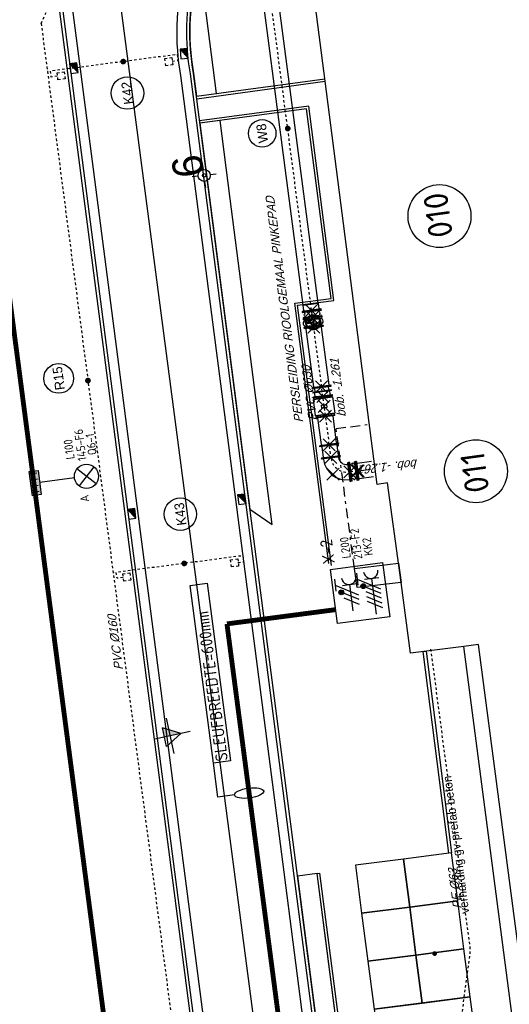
# Model space of a CAD drawing. Header units: metres. Extents: x 118052 to 118564, y 454784 to 455719.
# Tile 83 of 160: x 118197 to 118217, y 455326 to 455366. Entities that reach past the tile are written whole.
import ezdxf
from ezdxf.enums import TextEntityAlignment as Align

# ---------------------------------------------------------------- set-up
doc = ezdxf.new("R2010")
doc.units = ezdxf.units.M
doc.header["$LTSCALE"] = 0.5
doc.header["$PDMODE"] = 3
doc.header["$PDSIZE"] = 0.25
for name, pattern in [('B1', [28, 8, -4, 8, -4, 0, -4]), ('DASHED', [19.049999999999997, 12.7, -6.35]), ('Tauw_L_Center2', [6.4990000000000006, 4, -0.833, 0.833, -0.833])]:
    doc.linetypes.add(name, pattern=pattern)
for name, color, linetype in [('_gebouwen', 7, 'Continuous'), ('_molgoot', 7, 'Continuous'), ('_ob10', 7, 'Continuous'), ('_stelcon', 7, 'Continuous'), ('_straatkolk', 7, 'Continuous'), ('_tb13', 7, 'Continuous'), ('A06-001-01', 7, 'Continuous'), ('BHV plan', 7, 'Continuous'), ('EL6221--', 6, 'Continuous'), ('EL6222--', 6, 'Continuous'), ('EL6312--', 6, 'Continuous'), ('EL_N_A_EB00----REVISIE~-_-----', 1, 'Continuous'), ('GRAAFWERKZAAMHEDEN', 6, 'Continuous'), ('KABELLOOP', 6, 'Continuous'), ('Koningsstal VIEUWPORT', 254, 'Continuous'), ('M01', 6, 'Continuous'), ('ME_N_A_EB00----RV600~-_-----', 135, 'Continuous'), ('ME_N_A_EB00605-W__debietmeter-DB0600~-_-----', 135, 'Continuous'), ('ME_N_A_EL990---L__GY-FFM600_pn10~W_-----', 135, 'Continuous'), ('ME_N_A_EL995---L__GY-FF600_pn10~W_-----', 135, 'Continuous'), ('ME_N_A_EL995---L__GY-Q600_pn10~W_-----', 135, 'Continuous'), ('ME_N_A_EL999---L__GY-AFSLUITER-600_pn10~W_-----', 135, 'Continuous'), ('ME_N_A_EL999---L__GY-RU-NT-600_pn10~W_-----', 135, 'Continuous'), ('OL55_HAAG', 86, 'Continuous'), ('ZU_N_-_AL999---LB_PE-63_sdr00__18_^200~-_-----', 7, 'Continuous'), ('ZU_N_-_AL999---LK_pvc125_sdr34__20_^200~M_-----', 7, 'Continuous'), ('ZU_N_-_AL999---LR_pvc160_sdr34__18_^200~-_-----', 7, 'Continuous'), ('ZU_N_-_AL999---LR_pvc250_sdr34__20_^200~M_-----', 7, 'Continuous'), ('ZU_N_-_AL999---LW_pvc630_pgr34__18_^200~-_-----', 7, 'Continuous'), ('ZU_N_-_AL999---LW_pvc630_pgr34__18_^200~N_-----', 7, 'Continuous'), ('ZU_N_-_AL999---LW_pvc630_pgr34__20_^200~M_-----', 7, 'Continuous'), ('ZU_N_-_AV02----_kant verharding gv prefab beton__18_^200~-_-----', 253, 'Continuous'), ('ZU_N_-_EL999---LB_PE-63_sdr00~H_-----', 2, 'Tauw_L_Center2'), ('ZU_N_-_EL999---LK_pvc125_sdr34~H_-----', 2, 'Tauw_L_Center2'), ('ZU_N_-_EL999---LR_pvc160_sdr34~H_-----', 2, 'Tauw_L_Center2'), ('ZU_N_-_EL999---LW_pvc630_pgr11~H_-----', 2, 'Tauw_L_Center2'), ('ZU_N_-_EL999---LW_pvc630_pgr11~W_-----', 2, 'Continuous'), ('ZU_N_-_EL999---LW_pvc630_pgr34~H_-----', 2, 'Tauw_L_Center2'), ('ZU_N_-_EL999---SYM_STRAATKOLK~-_----c', 7, 'Tauw_L_Center2'), ('ZU_N_-_MB00----SYM_SONDERING~-_001--', 1, 'Continuous'), ('ZU_N_-_ML999---LK_pvc125_sdr34__20_^200~M_-----', 7, 'Continuous'), ('ZU_N_-_ML999---LR_pvc250_sdr34__20_^200~M_-----', 7, 'Continuous'), ('ZU_N_-_ML999---LW_pvc630_pgr34__20_^200~M_-----', 7, 'Continuous'), ('ZU_N_A_EL990---LW_GY-FFM600_pn10~W_-----', 8, 'Continuous'), ('ZU_N_A_EL999---L__GY-FM500_pn10~W_-----', 8, 'Continuous'), ('ZU_N_A_EL999---L__GY-PEtv600-630_pn10~W_-----', 8, 'Continuous'), ('ZU_N_L_AV02----_kant verharding gv prefab beton__18_^200~-_-----', 253, 'Continuous')]:
    doc.layers.add(name, color=color, linetype=linetype)
doc.styles.add('BURO-018', font='Isocp.shx', dxfattribs={"height": 360})
doc.styles.add('BURO-025', font='Isocp.shx', dxfattribs={"height": 500})
doc.styles.add('ISOCPEUR', font='isocpeur.ttf', dxfattribs={"height": 2.5})
doc.styles.add('TAUW-ISOCP', font='tcb_isocp.shx')
doc.styles.add('tcb_isocp', font='tcb_isocp.shx')

# ---------------------------------------------------------------- blocks, each defined once
blk = doc.blocks.new('*U9')
at = {"layer": '_straatkolk'}
blk.add_hatch(color=256, dxfattribs=at).paths.add_polyline_path([(0.1997073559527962, -0.1502915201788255), (0.1997073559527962, 0.1497084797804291), (-0.2002926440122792, -0.1502915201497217)])
blk.add_lwpolyline([(0.1997073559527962, -0.1502915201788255), (0.1997073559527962, 0.1497084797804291), (-0.2002926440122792, 0.1497084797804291), (-0.2002926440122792, -0.1502915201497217)], close=True, dxfattribs=at)
blk.add_lwpolyline([(-0.2002926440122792, -0.1502915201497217), (0.1997073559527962, 0.1497084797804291)], dxfattribs=at)
blk = doc.blocks.new('_PETV600')
at = {"color": 0}
for p, q in [((0, 341), (9.094947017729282e-13, -341)), ((5, 390), (5, -390)), ((30, 390), (5, 390)), ((30, 390), (29.99999999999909, -390)), ((30, 317.5), (270, 317.5)), ((49.99999999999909, 317.5), (29.99999999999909, 317.5)), ((270, 317.5), (270, -317.5)), ((29.99999999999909, -390), (5, -390)), ((29.99999999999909, -317.5), (270, -317.5)), ((49.99999999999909, -317.5), (29.99999999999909, -317.5))]:
    blk.add_line(p, q, dxfattribs=at)
blk.add_point((0, 0), dxfattribs=at)
blk = doc.blocks.new('FNZ600')
for p, q in [((-389.9999999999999, 30), (389.9999999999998, 29.99999999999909)), ((-389.9999999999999, 30), (-390, 5)), ((-390, 5), (390, 5)), ((-341, 0), (341, 9.094947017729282e-13)), ((-317.5, 49.99999999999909), (-317.5, 29.99999999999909)), ((317.5, 49.99999999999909), (317.5, 29.99999999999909)), ((389.9999999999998, 29.99999999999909), (390, 5))]:
    blk.add_line(p, q)
blk.add_point((0, 0))
blk = doc.blocks.new('_QNW600s')
for radius in [967.5000000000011, 332.5000000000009]:
    blk.add_arc((650.0000000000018, -650.0000000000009), radius, 90, 180)
blk.add_point((0, 0))
at = {"rotation": 90}
blk.add_blockref('FNZ600', (700, 0), dxfattribs=at)
blk.add_blockref('FNZ600', (0, -700))
blk = doc.blocks.new('FNW600')
at = {"linetype": 'Continuous'}
blk.add_line((-341.0000000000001, 0), (341, 0), dxfattribs=at)
blk.add_lwpolyline([(390, 45), (-390, 45), (-390, 4), (390, 4)], close=True, dxfattribs=at)
blk = doc.blocks.new('meAF600T')
for p, q in [((45, 317.4999999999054), (75.18616238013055, 317.4999999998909)), ((73.34242446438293, 296.3999999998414), (73.34242446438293, -296.4000000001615)), ((314.8138376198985, 317.499999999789), (345.0000000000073, 317.4999999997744)), ((316.6575755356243, 296.3999999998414), (316.6575755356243, -296.4000000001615)), ((45, -317.5000000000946), (75.186162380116, -317.5000000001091)), ((314.813837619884, -317.500000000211), (345.0000000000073, -317.5000000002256))]:
    blk.add_line(p, q)
at = {"color": 251, "linetype": 'Continuous'}
for p, q in [((183.3000000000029, 245.8856441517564), (183.3000000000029, 36.68459419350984)), ((206.7000000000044, 245.8856441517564), (206.7000000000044, 36.68459419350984)), ((-23.79321426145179, -112.8103248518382), (157.3802095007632, -8.209799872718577)), ((-12.0932142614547, -133.0753193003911), (169.0802095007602, -28.47479432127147)), ((402.093214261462, -133.0753193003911), (220.919790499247, -28.47479432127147)), ((413.7932142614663, -112.8103248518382), (232.6197904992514, -8.209799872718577))]:
    blk.add_line(p, q, dxfattribs=at)
at = {"color": 251}
blk.add_circle((195.0000000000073, -1.527951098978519e-10), 312, dxfattribs=at)
blk.add_circle((195.0000000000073, -1.527951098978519e-10), 113.8483391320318)
at = {"color": 251, "linetype": 'Continuous'}
blk.add_circle((195.0000000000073, -1.527951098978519e-10), 12.92899503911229, dxfattribs=at)
for centre, start, end in [((195.0000000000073, 296.3999999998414), 0, 180), ((195.0000000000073, -296.4000000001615), 180, 0)]:
    blk.add_arc(centre, 121.6575755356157, start, end)
at = {"color": 251}
for centre, radius, start, end in [((195.0000000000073, -1.527951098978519e-10), 280.8, 99.8968534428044, 200.1031465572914), ((152.1000000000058, 245.8856441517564), 31.2, 0, 99.8968534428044), ((237.9000000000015, 245.8856441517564), 31.2, 80.10314655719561, 180), ((195.0000000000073, -1.527951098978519e-10), 280.8, 339.8968534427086, 80.10314655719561), ((-39.39321426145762, -85.79033225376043), 31.2, 200.1031465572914, 300.0000000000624), ((3.50678573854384, -160.0953118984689), 31.2, 120.0000000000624, 219.8968534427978), ((195.0000000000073, -1.527951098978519e-10), 280.8, 219.8968534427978, 320.1031465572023), ((386.4932142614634, -160.0953118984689), 31.2, 320.1031465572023, 59.99999999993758), ((429.3932142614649, -85.79033225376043), 31.2, 239.9999999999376, 339.8968534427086)]:
    blk.add_arc(centre, radius, start, end, dxfattribs=at)
at = {"color": 251, "linetype": 'Continuous'}
for centre, radius, start, end in [((149.5802095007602, 5.300196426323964), 15.6, 300.0000000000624, 353.3440555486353), ((195.0000000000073, -1.527951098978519e-10), 30.12799417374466, 126.6559444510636, 173.3440555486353), ((167.7000000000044, 36.68459419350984), 15.6, 306.6559444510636, 0), ((222.3000000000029, 36.68459419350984), 15.6, 180, 233.3440555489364), ((195.0000000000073, -1.527951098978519e-10), 30.12799417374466, 6.655944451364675, 53.34405554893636), ((240.419790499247, 5.300196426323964), 15.6, 186.6559444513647, 239.9999999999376), ((176.8802095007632, -41.98479062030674), 15.6, 66.65594445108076, 120.0000000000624), ((195.0000000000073, -1.527951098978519e-10), 30.12799417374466, 246.6559444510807, 293.3440555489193), ((213.1197904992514, -41.98479062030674), 15.6, 59.99999999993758, 113.3440555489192)]:
    blk.add_arc(centre, radius, start, end, dxfattribs=at)
at = {"linetype": 'Continuous', "xscale": -1, "rotation": 270}
blk.add_blockref('FNW600', (0, -2.619344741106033e-10), dxfattribs=at)
at = {"rotation": 90}
blk.add_blockref('FNW600', (390.0000000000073, -6.548361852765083e-11), dxfattribs=at)
blk = doc.blocks.new('_FFNW600(2500)')
at = {"color": 0}
for p, q in [((1.241673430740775e-12, 341.0000000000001), (1.325162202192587e-12, -340.9999999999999)), ((5.000000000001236, 390.0000000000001), (5.000000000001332, -389.9999999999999)), ((30.00000000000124, 390.0000000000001), (5.000000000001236, 390.0000000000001)), ((30.00000000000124, 390.0000000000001), (30.00000000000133, -389.9999999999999)), ((50.00000000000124, 317.5000000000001), (30.00000000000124, 317.5000000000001)), ((50.00000000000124, 317.5000000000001), (2450.000000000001, 317.5000000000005)), ((2450.000000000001, 317.5000000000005), (2470.000000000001, 317.5000000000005)), ((2470.000000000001, -389.9999999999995), (2470.000000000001, 390.0000000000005)), ((2470.000000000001, 390.0000000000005), (2495.000000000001, 390.0000000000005)), ((2495.000000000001, -389.9999999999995), (2495.000000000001, 390.0000000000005)), ((2500.000000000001, -340.9999999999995), (2500.000000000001, 341.0000000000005)), ((30.00000000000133, -389.9999999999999), (5.000000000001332, -389.9999999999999)), ((50.00000000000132, -317.4999999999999), (30.00000000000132, -317.4999999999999)), ((50.00000000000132, -317.4999999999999), (2450.000000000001, -317.4999999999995)), ((2450.000000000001, -317.4999999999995), (2470.000000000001, -317.4999999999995)), ((2470.000000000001, -389.9999999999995), (2495.000000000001, -389.9999999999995))]:
    blk.add_line(p, q, dxfattribs=at)
for p in [(1.284305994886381e-12, 1.332267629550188e-13), (2500.000000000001, 4.39648317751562e-13)]:
    blk.add_point(p, dxfattribs=at)
blk = doc.blocks.new('_NT1-600')
for p, q in [((0, 387.5), (0, -387.5)), ((0, 387.5), (48, 387.5)), ((48, 387.5), (48, -387.5)), ((48, 300), (107, 300)), ((187, 300), (252, 300)), ((252, 387.5), (252, -387.5)), ((252, 387.5), (300, 387.5)), ((300, 387.5), (300, -387.5)), ((0, -387.5), (48, -387.5)), ((48, -300), (107, -300)), ((187, -300), (252, -300)), ((252, -387.5), (300, -387.5))]:
    blk.add_line(p, q)
for centre, start, end in [((147, 300), 0, 180), ((147, -300), 180, 0)]:
    blk.add_arc(centre, 40, start, end)
for p in [(0, 0), (300, 0)]:
    blk.add_point(p)
blk = doc.blocks.new('M01')
for points in [[(0, 0.5000000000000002), (0, 1)], [(-1, 0), (-0.5, 0)], [(0.5, 0), (1, 0)], [(0, -0.5000000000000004), (0, -1)]]:
    blk.add_lwpolyline(points)
for radius in [0.5, 0.15]:
    blk.add_circle((0, 0), radius)
blk = doc.blocks.new('zusondg1')
for p, q in [((0, -1.056103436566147), (0, 0.819315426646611)), ((-0.9336846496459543, 0), (0.933684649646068, 0)), ((-0.5, 0.314618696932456), (0, -0.5514067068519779)), ((-0.5, 0.314618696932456), (0.5, 0.314618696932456)), ((0, -0.5514067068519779), (0.5, 0.314618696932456))]:
    blk.add_line(p, q)
for points in [[(0, -0.5514067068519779), (0, 0.314618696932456), (0.5, 0.314618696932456)], [(0, -0.5514067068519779), (0, 0.314618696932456), (0.5, 0.314618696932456), (0, -0.5514067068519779)]]:
    blk.add_solid(points)
blk = doc.blocks.new('TSNW600')
at = {"linetype": 'Continuous'}
for p, q in [((-317.5, 45), (-317.5, 68.22358192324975)), ((317.5, 45), (317.5, 68.22358192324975))]:
    blk.add_line(p, q, dxfattribs=at)
blk.add_blockref('FNW600', (0, 0), dxfattribs=at)
blk = doc.blocks.new('meDB600T')
for points in [[(67, -399), (67, 399.0000000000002), (751.9999999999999, 399.0000000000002), (751.9999999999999, -399)], [(344.25, -100), (344.25, 100.0000000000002), (474.25, 100.0000000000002), (474.25, -100)]]:
    blk.add_lwpolyline(points, close=True)
for p in [(-1, 0), (409, 0), (818.9999999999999, 0)]:
    blk.add_point(p)
for p, rotation in [((0, 0), 270), ((819.9999999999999, 0), 90)]:
    blk.add_blockref('TSNW600', p, dxfattribs=dict(rotation=rotation))
blk = doc.blocks.new('RV600(400)')
at = {"color": 0}
for p, q in [((0, 341), (0, -341)), ((5, 390), (5, -390)), ((30, 390), (5, 390)), ((30, 390), (30, -390)), ((180, 287.5), (30, 287.5)), ((180, 390), (180, -390)), ((205, 390), (180, 390)), ((205, 390), (205, -390)), ((350, 317.5), (205, 317.5)), ((350, 317.5), (370, 317.5)), ((370, -390), (370, 390)), ((370, 390), (395, 390)), ((395, -390), (395, 390)), ((400, -341), (400, 341)), ((30, -390), (5, -390)), ((180, -287.5), (30, -287.5)), ((350, -317.5), (205, -317.5)), ((350, -317.5), (370, -317.5)), ((370, -390), (395, -390))]:
    blk.add_line(p, q, dxfattribs=at)
blk.add_line((180, -390), (205, -390))
for p in [(0, 0), (400, 0)]:
    blk.add_point(p, dxfattribs=at)
blk = doc.blocks.new('E00416')
at = {"color": 0, "linetype": 'Continuous'}
for p, q in [((-3, 7.982050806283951), (-2.99999988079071, 5.482050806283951)), ((-2.999999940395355, 6.732050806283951), (1.500000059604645, 4.133974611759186)), ((-1.499999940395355, 6.5), (1.500000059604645, 6.5)), ((1.192092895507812e-07, 1), (5.960464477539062e-08, 6.5)), ((1.500000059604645, 3.133974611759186), (-1.499999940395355, 4.866025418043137)), ((1.500000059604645, 2.133974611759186), (-1.499999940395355, 3.866025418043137))]:
    blk.add_line(p, q, dxfattribs=at)
at = {"color": 0, "linetype": 'Continuous', "const_width": 0.5}
blk.add_lwpolyline([(-1.683012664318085, 5.116025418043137, 1), (-2.183012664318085, 5.116025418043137, 1)], format="xyb", close=True, dxfattribs=at)
at = {"color": 0, "linetype": 'Continuous'}
blk.add_circle((-1.933012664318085, 5.116025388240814), 0.5000000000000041, dxfattribs=at)
blk.add_arc((5.960464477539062e-08, 8), 1.5, 180, 0, dxfattribs=at)
at = {"color": 0, "linetype": 'Continuous', "style": 'BURO-018', "flags": 1}
blk.add_attdef('E_MATCODE', text='', height=1.799999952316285, rotation=262.5836884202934, dxfattribs=at).set_placement((-436086809.6690868, 176092602.9433621), align=Align.MIDDLE)
at = {"color": 0, "linetype": 'Continuous', "style": 'BURO-018'}
for tag, p in [('E_GKAST', (5.960464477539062e-08, 13)), ('E_GROEP', (0, 10.00000002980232)), ('E_SGROEP', (4.500000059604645, 10))]:
    blk.add_attdef(tag, text='', height=1.8, dxfattribs=at).set_placement(p, align=Align.MIDDLE)
at = {"color": 0, "linetype": 'Continuous', "style": 'BURO-018', "flags": 1}
blk.add_attdef('E_VERMCODE', text='', height=1.8, dxfattribs=at).set_placement((13.00000005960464, 10), align=Align.MIDDLE)
blk = doc.blocks.new('111304D')
at = {"color": 0, "linetype": 'Continuous'}
for p, q in [((-3, 9.98205080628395), (-3, 7.482050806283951)), ((-3, 8.73205080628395), (1.500000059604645, 6.133974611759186)), ((-1.499999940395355, 8.5), (1.5, 8.5)), ((5.960464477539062e-08, 1.000000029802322), (5.960464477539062e-08, 8.5)), ((1.5, 5.133974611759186), (-1.499999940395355, 6.866025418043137)), ((1.500000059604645, 4.133974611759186), (-1.5, 5.866025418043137)), ((1.5, 3.133974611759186), (-1.499999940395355, 4.866025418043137)), ((1.500000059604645, 2.133974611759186), (-1.499999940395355, 3.866025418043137))]:
    blk.add_line(p, q, dxfattribs=at)
at = {"color": 0, "linetype": 'Continuous', "const_width": 0.5}
blk.add_lwpolyline([(-1.683012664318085, 7.116025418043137, 1), (-2.183012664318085, 7.116025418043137, 1)], format="xyb", close=True, dxfattribs=at)
at = {"color": 0, "linetype": 'Continuous'}
blk.add_circle((-1.93301260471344, 7.116025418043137), 0.5000000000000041, dxfattribs=at)
blk.add_arc((0, 10.00000002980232), 1.5, 180, 0, dxfattribs=at)
at = {"color": 0, "linetype": 'Continuous', "style": 'BURO-018', "flags": 1}
blk.add_attdef('E_MATCODE', text='', height=1.799999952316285, rotation=262.5836884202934, dxfattribs=at).set_placement((-436086809.6690868, 176092602.9433621), align=Align.MIDDLE)
at = {"color": 0, "linetype": 'Continuous', "style": 'BURO-018'}
for tag, p in [('E_GKAST', (5.960464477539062e-08, 15.5)), ('E_GROEP', (5.960464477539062e-08, 12.50000002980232)), ('E_SGROEP', (4.5, 12.5))]:
    blk.add_attdef(tag, text='', height=1.8, dxfattribs=at).set_placement(p, align=Align.MIDDLE)
at = {"color": 0, "linetype": 'Continuous', "style": 'BURO-018', "flags": 1}
blk.add_attdef('E_VERMCODE', text='', height=1.8, dxfattribs=at).set_placement((13, 12.5), align=Align.MIDDLE)
blk = doc.blocks.new('E00525')
at = {"linetype": 'ByBlock'}
h = blk.add_hatch(dxfattribs=at)
h.set_pattern_fill('ANGLE', color=0, scale=0.18438609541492, style=0)
h.set_pattern_definition([(360, (-37.67331033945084, -34.01927211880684), (5.551115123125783e-17, 1.287936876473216), [0.9366813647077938, -0.3512555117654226]), (90, (-37.67331033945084, -34.01927211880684), (-1.287936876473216, 1.387778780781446e-16), [0.9366813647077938, -0.3512555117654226])])
edge = h.paths.add_edge_path()
edge.add_line((-2.522521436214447, 2.863310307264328), (2.522521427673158, 2.863310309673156))
edge.add_line((2.522521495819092, 2.863310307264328), (2.522521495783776, 1.000000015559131))
edge.add_line((2.522521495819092, 1.000000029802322), (-2.522521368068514, 1.000000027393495))
edge.add_line((-2.522521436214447, 1), (-2.522521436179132, 2.863310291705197))
h = blk.add_hatch(color=0, dxfattribs=at)
edge = h.paths.add_edge_path()
edge.add_line((-2.522521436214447, 2.863310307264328), (2.522521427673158, 2.863310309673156))
edge.add_line((2.522521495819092, 2.863310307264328), (2.522521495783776, 1.000000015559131))
edge.add_line((2.522521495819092, 1.000000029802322), (-2.522521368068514, 1.000000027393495))
edge.add_line((-2.522521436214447, 1), (-2.522521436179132, 2.863310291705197))
at = {"color": 0, "linetype": 'ByBlock'}
for p, q in [((-1.767766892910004, 14.38605433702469), (1.767767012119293, 10.85052046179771)), ((1.767766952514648, 14.38605433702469), (-1.767766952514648, 10.85052043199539)), ((5.960464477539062e-08, 10.0973382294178), (1.192092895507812e-07, 2.863310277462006))]:
    blk.add_line(p, q, dxfattribs=at)
blk.add_lwpolyline([(-2.522521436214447, 2.863310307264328), (2.522521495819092, 2.863310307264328), (2.522521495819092, 1.000000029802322), (-2.522521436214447, 1)], close=True, dxfattribs=at)
blk.add_circle((0, 12.61828738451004), 2.500000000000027, dxfattribs=at)
at = {"color": 0, "linetype": 'ByBlock', "style": 'BURO-018'}
for tag, p in [('E_GKAST', (5.960464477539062e-08, 20.61828738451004)), ('E_GROEP', (5.960464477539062e-08, 17.61828738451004)), ('E_SGROEP', (4.500000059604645, 17.61828738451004)), ('E_ARMCODE', (0, 12.61828738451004)), ('E_SLET', (4.500000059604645, 11.61828738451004))]:
    blk.add_attdef(tag, text='', height=1.8, dxfattribs=at).set_placement(p, align=Align.MIDDLE)
blk = doc.blocks.new('A$C051E189E')
at = {"layer": 'EL6221--'}
blk.add_lwpolyline([(149222.7798329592, -32378.09536251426), (151486.334261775, -32378.09448766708), (151486.3351048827, -34559.35257619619), (149222.7806760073, -34559.35345107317)], close=True, dxfattribs=at)
ref = blk.add_blockref('111304D', (149194.2991527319, -34025.812256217), dxfattribs=dict(at, xscale=200, yscale=200, zscale=200, rotation=270.0000221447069))
ref.add_attrib('E_GROEP', 'KK2', dxfattribs={"layer": '0', "color": 1, "linetype": 'Continuous', "height": 360, "rotation": 2.219811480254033e-05, "style": 'BURO-018'}).set_placement((152216.3686449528, -34025.81110012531), align=Align.MIDDLE)
ref.add_attrib('E_GKAST', 'L200', dxfattribs={"layer": '0', "color": 1, "linetype": 'Continuous', "height": 360, "rotation": 2.219811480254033e-05, "style": 'BURO-018'}).set_placement((152294.2989653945, -33102.20347064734), align=Align.MIDDLE)
ref.add_attrib('E_SGROEP', '213-F2', dxfattribs={"layer": '0', "color": 1, "linetype": 'Continuous', "height": 360, "rotation": 2.219811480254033e-05, "style": 'BURO-018'}).set_placement((152391.7216956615, -33570.97841447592), align=Align.MIDDLE)
at = {"layer": 'EL6222--', "xscale": 200, "yscale": 200, "zscale": 200, "rotation": 270.0000221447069}
blk.add_blockref('E00416', (149462.3000682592, -33089.10528510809), dxfattribs=at)
at = {"layer": 'EL6312--'}
ref = blk.add_blockref('E00525', (156618.9919787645, -20340.97141870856), dxfattribs=dict(at, xscale=200, yscale=200, zscale=200, rotation=180.0000221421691))
ref.add_attrib('E_SGROEP', 'Q6-1', dxfattribs={"layer": '0', "color": 1, "linetype": 'ByBlock', "height": 360, "rotation": 2.219811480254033e-05, "style": 'BURO-018'}).set_placement((157908.7524856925, -23223.67126762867), align=Align.MIDDLE)
ref.add_attrib('E_GKAST', 'L100', dxfattribs={"layer": '0', "color": 1, "linetype": 'ByBlock', "height": 360, "rotation": 2.219811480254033e-05, "style": 'BURO-018'}).set_placement((157819.7450575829, -22295.5964256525), align=Align.MIDDLE)
ref.add_attrib('E_GROEP', '145-F6', dxfattribs={"layer": '0', "color": 1, "linetype": 'ByBlock', "height": 360, "rotation": 2.219811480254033e-05, "style": 'BURO-018'}).set_placement((157939.9040257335, -22780.15840119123), align=Align.MIDDLE)
ref.add_attrib('E_SLET', 'A', dxfattribs={"layer": '0', "color": 1, "linetype": 'ByBlock', "height": 360, "rotation": 2.219811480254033e-05, "style": 'BURO-018'}).set_placement((155718.992864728, -22664.62924337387), align=Align.MIDDLE)
at = {"layer": 'EL6221--', "color": 2, "style": 'BURO-025'}
blk.add_text('X-2', height=499.9999999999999, dxfattribs=at).set_placement((151717.2207477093, -32601.08040773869))
blk = doc.blocks.new('A$C6DFC50BF')
at = {"layer": 'GRAAFWERKZAAMHEDEN'}
for p, q in [((142738.3322910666, -27227.53107482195), (142738.3322911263, -26534.63042920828)), ((142738.3322911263, -26534.63042920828), (144159.2044053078, -26534.63042920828))]:
    blk.add_line(p, q, dxfattribs=at)
blk.add_lwpolyline([(144159.2044053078, -26534.63042920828), (151582.3863332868, -26534.63042920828), (151582.3863332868, -27248.32150828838), (144159.2044053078, -27248.32150828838)], close=True, dxfattribs=at)
blk.add_ellipse((142738.3322907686, -27836.85042148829), major_axis=(3.461598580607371e-07, 609.3193466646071), ratio=0.3371570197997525, dxfattribs=at)
at = {"layer": 'KABELLOOP', "linetype": 'DASHED', "const_width": 200}
for points in [[(126964.0768994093, -31119.36495116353), (126964.0768994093, -20670.67730230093), (185152.8453190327, -20670.67730230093), (185205.1648065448, -27210.41196081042)], [(149803.6456149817, -27836.85042148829), (129785.0804622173, -27836.85042148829)], [(149803.6456149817, -32378.09513801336), (149803.6456149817, -27836.85042148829)]]:
    blk.add_lwpolyline(points, dxfattribs=at)
at = {"layer": 'GRAAFWERKZAAMHEDEN', "color": 2, "style": 'BURO-025'}
blk.add_text('SLEUFBREEDTE=600mm', height=500, rotation=359.9837082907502, dxfattribs=at).set_placement((144193.2377538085, -27144.28597265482))
blk = doc.blocks.new('Leidingen')
at = {"layer": 'ME_N_A_EL990---L__GY-FFM600_pn10~W_-----'}
for p, q in [((-106456.892242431, 25845.99599210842), (-107236.8922425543, 25845.99599210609)), ((-107236.8922424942, 25820.99599216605), (-107236.8922425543, 25845.99599210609)), ((-106456.8922424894, 25820.99599212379), (-107236.8922424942, 25820.99599216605)), ((-106505.8922425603, 25850.99599210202), (-107187.8922425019, 25850.99599215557)), ((-107164.3922423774, 25800.99599209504), (-107164.3922425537, 25820.99599212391)), ((-107164.3922423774, 25800.99599209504), (-107164.39224243, 25200.99599210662)), ((-106529.3922424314, 25800.9959921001), (-106529.3922426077, 25820.99599212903)), ((-106529.3922424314, 25800.9959921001), (-106529.3922424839, 25200.9959921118)), ((-106456.8922424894, 25820.99599212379), (-106456.892242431, 25845.99599210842))]:
    blk.add_line(p, q, dxfattribs=at)
at = {"layer": 'ME_N_A_EL995---L__GY-FF600_pn10~W_-----'}
for p, q in [((-106146.8922424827, 27191.99599216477), (-106146.8922424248, 26509.99599215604)), ((-106141.8922424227, 27240.99599211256), (-106141.8922424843, 26460.99599213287)), ((-106116.8922426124, 27240.99599209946), (-106141.8922424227, 27240.99599211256)), ((-106116.8922426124, 27240.99599209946), (-106116.8922423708, 26460.99599214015)), ((-106096.8922425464, 27168.49599213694), (-106116.8922425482, 27168.49599216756)), ((-105674.8922426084, 27168.49599217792), (-106096.8922425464, 27168.49599213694)), ((-105674.8922426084, 27168.49599217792), (-105654.8922426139, 27168.49599214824)), ((-105654.8922424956, 26460.99599212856), (-105654.892242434, 27240.99599210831)), ((-105654.892242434, 27240.99599210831), (-105629.892242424, 27240.99599212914)), ((-105629.8922424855, 26460.9959921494), (-105629.892242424, 27240.99599212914)), ((-105624.892242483, 27191.99599216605), (-105624.8922424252, 26509.99599215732)), ((-105624.8922424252, 26509.99599215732), (-105624.892242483, 27191.99599216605)), ((-105624.8922424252, 26509.99599215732), (-105624.892242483, 27191.99599216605)), ((-105624.892242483, 27191.99599216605), (-105624.8922424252, 26509.99599215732)), ((-105619.8922424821, 27240.99599212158), (-105619.8922424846, 26460.99599213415)), ((-105594.8922424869, 27240.9959921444), (-105619.8922424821, 27240.99599212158)), ((-105594.8922424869, 27240.9959921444), (-105594.8922424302, 26460.99599214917)), ((-105574.8922424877, 27168.49599213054), (-105594.8922425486, 27168.49599216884)), ((-105574.8922424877, 27168.49599213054), (-104474.8922425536, 27168.49599215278)), ((-104474.8922425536, 27168.49599215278), (-104454.8922424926, 27168.49599211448)), ((-104454.8922424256, 26460.99599216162), (-104454.8922425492, 27240.99599210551)), ((-104454.8922425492, 27240.99599210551), (-104429.8922424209, 27240.99599211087)), ((-104429.8922424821, 26460.99599219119), (-104429.8922424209, 27240.99599211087)), ((-104424.8922424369, 26509.9959921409), (-104424.8922424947, 27191.99599214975)), ((-106096.8922424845, 26533.49599210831), (-106116.8922424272, 26533.49599213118)), ((-105674.89224248, 26533.49599214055), (-106096.8922424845, 26533.49599210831)), ((-105674.89224248, 26533.49599214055), (-105654.8922424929, 26533.49599211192)), ((-105574.8922424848, 26533.49599210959), (-105594.8922424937, 26533.49599220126)), ((-105574.8922424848, 26533.49599210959), (-104474.8922424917, 26533.49599212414)), ((-104474.8922424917, 26533.49599212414), (-104454.8922424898, 26533.49599209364)), ((-106116.8922423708, 26460.99599214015), (-106141.8922424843, 26460.99599213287)), ((-105654.8922424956, 26460.99599212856), (-105629.8922424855, 26460.9959921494)), ((-105594.8922424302, 26460.99599214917), (-105619.8922424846, 26460.99599213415)), ((-104454.8922424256, 26460.99599216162), (-104429.8922424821, 26460.99599219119))]:
    blk.add_line(p, q, dxfattribs=at)
for p in [(-106146.8922424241, 26850.9959921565), (-105624.8922424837, 26850.99599216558), (-105624.8922424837, 26850.99599216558), (-105624.8922424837, 26850.99599216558), (-104424.892242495, 26850.99599220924)]:
    blk.add_point(p, dxfattribs=at)
at = {"layer": 'ZU_N_-_EL999---LB_PE-63_sdr00~H_-----', "flags": 128}
blk.add_lwpolyline([(-114553.7747402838, 23784.79995855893), (-127057.8684405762, 23784.79995855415, -0.06554346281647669), (-127202.8071058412, 23803.88149588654), (-129847.2587290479, 24512.46017274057), (-134088.5580338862, 24512.46017276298), (-134088.5580352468, 21133.32594400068), (-133545.9674451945, 21133.32594397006)], format="xyb", dxfattribs=at)
at = {"layer": 'ZU_N_-_EL999---LK_pvc125_sdr34~H_-----', "flags": 128}
for points in [[(-109963.5849711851, 36028.41438811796), (-109963.584971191, 36278.41438810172), (-109713.5849712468, 36278.41438815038), (-109713.5849712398, 36408.75381259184)], [(-89029.55808430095, 36028.41438813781), (-89029.55808436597, 36278.41438812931), (-88779.55808424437, 36278.41438815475), (-88779.5580842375, 36408.75381259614)], [(-109963.5849712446, 31228.41438792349), (-109963.5849713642, 30978.4143879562), (-109713.5849713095, 30978.41438793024), (-109713.5849712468, 36278.41438815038)], [(-89029.5580843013, 31228.4143879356), (-89029.55808430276, 30978.41438795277), (-88779.55808442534, 30978.41438795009), (-88779.55808424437, 36278.41438815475)]]:
    blk.add_lwpolyline(points, dxfattribs=at)
at = {"layer": 'ZU_N_-_EL999---LR_pvc160_sdr34~H_-----'}
for points in [[(-86770.07941525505, 36408.75415128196), (-137489.5869364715, 36408.75381253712)], [(-86770.07941525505, 36408.75415128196), (-76166.50041610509, 29587.90350863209)]]:
    blk.add_lwpolyline(points, dxfattribs=at)
at = {"layer": 'ZU_N_-_EL999---LW_pvc630_pgr11~H_-----'}
blk.add_lwpolyline([(-99743.8922424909, 26850.99599349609), (-82522.81556183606, 26850.99599350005, -0.198912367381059), (-80295.42920124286, 25928.38235428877), (-79389.42131130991, 25022.37446435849, -0.1989123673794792), (-78466.8076720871, 22794.98810363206), (-78466.80767219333, -34095.17812190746)], format="xyb", dxfattribs=at)
at = {"layer": 'ZU_N_-_EL999---LW_pvc630_pgr11~W_-----'}
for points in [[(-99743.89224248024, 27165.99599354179), (-82522.81556195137, 27165.99599350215, -0.1989123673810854), (-80072.69056504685, 26151.12099034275), (-79166.68267523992, 25245.11310036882, -0.1989123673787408), (-78151.80767208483, 22794.9881036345), (-78151.80767214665, -34095.17812191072)], [(-99743.89224260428, 26535.9959935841), (-82522.81556183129, 26535.99599357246, -0.1989123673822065), (-80518.16783731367, 25705.6437181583), (-79612.15994726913, 24799.63582833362, -0.1989123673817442), (-78781.80767195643, 22794.98810361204), (-78781.80767207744, -34095.17812192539)]]:
    blk.add_lwpolyline(points, format="xyb", dxfattribs=at)
at = {"layer": 'ZU_N_-_EL999---LW_pvc630_pgr34~H_-----'}
blk.add_lwpolyline([(-106846.8922424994, 25820.99599211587), (-106846.8922424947, 26191.67303972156, -0.4139083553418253), (-106197.5696427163, 26841.67268683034), (-99743.89224249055, 26850.99599355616)], format="xyb", dxfattribs=at)
at = {"layer": 'ZU_N_-_EL999---SYM_STRAATKOLK~-_----c', "lineweight": -3}
for points in [[(-109813.5849711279, 35720.16780433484), (-110113.5849712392, 35720.16780438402), (-110113.5849712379, 36020.16780453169), (-109813.5849711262, 36020.1678045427)], [(-88879.55808418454, 35720.16780434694), (-89179.55808417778, 35720.16780438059), (-89179.55808430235, 36020.16780448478), (-88879.55808406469, 36020.16780453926)], [(-109813.5849711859, 31220.16780428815), (-110113.5849711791, 31220.16780432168), (-110113.5849713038, 31520.16780442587), (-109813.5849710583, 31520.16780453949)], [(-88879.55808424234, 31220.16780436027), (-89179.55808430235, 31220.16780434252), (-89179.55808424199, 31520.16780448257), (-88879.55808406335, 31520.16780454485)]]:
    blk.add_lwpolyline(points, close=True, dxfattribs=at)
at = {"layer": 'ZU_N_-_ML999---LK_pvc125_sdr34__20_^200~M_-----', "flags": 128}
for points in [[(-109713.5849712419, 33439.92464017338, 0, 0, 0), (-109833.4270282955, 33446.0794260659, 0, 91.82399999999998, 0), (-109824.2950634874, 33445.61043135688, 91.82399999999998, 169.728, 0), (-109798.3372738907, 33444.27730476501, 169.728, 221.712, 0), (-109759.4365422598, 33442.27946126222, 221.712, 240, 0), (-109713.5849712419, 33439.92464017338, 240, 221.712, 0), (-109667.7334002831, 33437.56981909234, 221.712, 169.728, 0), (-109628.8326686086, 33435.57197546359, 169.728, 91.82399999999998, 0), (-109602.8748790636, 33434.23884887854, 91.82399999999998, 0, 0), (-109593.7429143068, 33433.76985423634, 0, 0, 0), (-109713.5849712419, 33439.92464017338, 0, 0, 0), (-108339.1061225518, 33369.33487131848, 0, 0, 0)], [(-88779.55808437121, 33242.42984102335, 0, 0, 0), (-88659.55808448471, 33242.42984103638, 0, 91.82399999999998, 0), (-88668.70208447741, 33242.42984104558, 91.82399999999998, 169.728, 0), (-88694.6940844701, 33242.42984111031, 169.728, 221.712, 0), (-88733.64608449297, 33242.42984104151, 221.712, 240, 0), (-88779.55808437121, 33242.42984102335, 240, 221.712, 0), (-88825.47008448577, 33242.42984103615, 221.712, 169.728, 0), (-88864.42208450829, 33242.42984102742, 169.728, 91.82399999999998, 0), (-88890.41408438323, 33242.42984101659, 91.82399999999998, 0, 0), (-88899.55808437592, 33242.42984102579, 0, 0, 0), (-88779.55808437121, 33242.42984102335, 0, 0, 0), (-89418.30567622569, 33242.42984103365, 0, 0, 0)]]:
    blk.add_lwpolyline(points, format="xyseb", dxfattribs=at)
at = {"layer": 'ZU_N_-_ML999---LK_pvc125_sdr34__20_^200~M_-----'}
for centre, radius in [((-107669.4727444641, 33334.94418893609), 670.51590593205), ((-90092.94148451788, 33242.4298410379), 674.6358083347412)]:
    blk.add_circle(centre, radius, dxfattribs=at)
at = {"layer": 'ZU_N_-_ML999---LR_pvc250_sdr34__20_^200~M_-----', "flags": 128}
blk.add_lwpolyline([(-101688.5851625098, 36408.75381256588, 0, 0, 0), (-101713.3184013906, 36291.33036132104, 0, 91.82399999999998, 0), (-101711.4337285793, 36300.27802823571, 91.82399999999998, 169.728, 0), (-101706.0765090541, 36325.71194781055, 169.728, 221.712, 0), (-101698.0480996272, 36363.82760016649, 221.712, 240, 0), (-101688.5851625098, 36408.75381256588, 240, 221.712, 0), (-101679.1222252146, 36453.68002500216, 221.712, 169.728, 0), (-101671.093815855, 36491.7956772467, 169.728, 91.82399999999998, 0), (-101665.7365962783, 36517.22959675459, 91.82399999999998, 0, 0), (-101663.8519235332, 36526.17726373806, 0, 0, 0), (-101688.5851625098, 36408.75381256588, 0, 0, 0), (-101565.0197797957, 36995.39245344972, 0, 0, 0)], format="xyseb", dxfattribs=at)
at = {"layer": 'ZU_N_-_ML999---LR_pvc250_sdr34__20_^200~M_-----'}
blk.add_circle((-101438.0722426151, 37598.08820115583), 615.9203207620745, dxfattribs=at)
at = {"layer": 'ZU_N_-_ML999---LW_pvc630_pgr34__20_^200~M_-----', "flags": 128}
blk.add_lwpolyline([(-92413.71672940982, 26850.99599354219, 0, 0, 0), (-92406.98789901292, 26731.18479693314, 0, 91.82399999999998, 0), (-92407.50063597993, 26740.31441008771, 91.82399999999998, 169.728, 0), (-92408.9581005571, 26766.26551527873, 169.728, 221.712, 0), (-92411.14227902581, 26805.15622973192, 221.712, 240, 0), (-92413.71672940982, 26850.99599354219, 240, 221.712, 0), (-92416.2911799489, 26896.83575737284, 221.712, 169.728, 0), (-92418.47535831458, 26935.72647175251, 169.728, 91.82399999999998, 0), (-92419.93282311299, 26961.67757703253, 91.82399999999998, 0, 0), (-92420.44555998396, 26970.80719017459, 0, 0, 0), (-92413.71672940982, 26850.99599354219, 0, 0, 0), (-92442.07762324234, 27355.98012816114, 0, 0, 0)], format="xyseb", dxfattribs=at)
at = {"layer": 'ZU_N_-_ML999---LW_pvc630_pgr34__20_^200~M_-----'}
blk.add_circle((-92474.03155571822, 27924.94065068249), 569.8571136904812, dxfattribs=at)
at = {"layer": 'ZU_N_A_EL990---LW_GY-FFM600_pn10~W_-----'}
blk.add_point((-106846.8922424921, 25800.99579697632), dxfattribs=at)
at = {"layer": 'ZU_N_A_EL999---L__GY-FM500_pn10~W_-----'}
blk.add_line((-106846.8922424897, 25770.99579699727), (-106846.8922426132, 25282.76812276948), dxfattribs=at)
at = {"layer": 'ZU_N_L_AV02----_kant verharding gv prefab beton__18_^200~-_-----', "flags": 128}
blk.add_lwpolyline([(-127080.8140485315, 25261.23025843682, 0, 0, 0), (-127118.9441234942, 25353.67536315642, 0, 76.51999999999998, 0), (-127116.0386117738, 25346.63104618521, 76.51999999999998, 141.44, 0), (-127107.779637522, 25326.60743647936, 141.44, 184.76, 0), (-127095.4026151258, 25296.59975554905, 184.76, 200, 0), (-127080.8140485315, 25261.23025843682, 200, 184.76, 0), (-127066.2254818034, 25225.86076142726, 184.76, 141.44, 0), (-127053.8484593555, 25195.8530804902, 141.44, 76.51999999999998, 0), (-127045.5894851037, 25175.82947078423, 76.51999999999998, 0, 0), (-127042.6839733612, 25168.78515381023, 0, 0, 0), (-127080.8140485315, 25261.23025843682, 0, 0, 0), (-126478.6664706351, 23801.34339048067, 0, 0, 0), (-126099.5326493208, 23801.34339050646, 0, 0, 0)], format="xyseb", dxfattribs=at)
at = {"layer": 'EL_N_A_EB00----REVISIE~-_-----'}
for name in ['A$C051E189E', 'A$C6DFC50BF']:
    blk.add_blockref(name, (-262229.9305388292, 59850.06411849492), dxfattribs=at)
at = {"layer": 'M01'}
ref = blk.add_blockref('M01', (-93887.04553365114, 30533.97658679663), dxfattribs=dict(at, xscale=499.9999999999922, yscale=499.9999999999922, zscale=499.9999999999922, rotation=0.2803370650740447))
ref.add_attrib('TAG', '6', (-93887.04553365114, 30533.97658679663), dxfattribs={"layer": '0', "color": 81, "height": 1250, "rotation": 0.280337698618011})
at = {"layer": 'ME_N_A_EB00----RV600~-_-----', "rotation": 180.000000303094}
blk.add_blockref('RV600(400)', (-103203.8922425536, 26850.99599214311), dxfattribs=at)
at = {"layer": 'ME_N_A_EB00605-W__debietmeter-DB0600~-_-----'}
blk.add_blockref('meDB600T', (-104423.8922425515, 26850.99599213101), dxfattribs=at)
at = {"layer": 'ME_N_A_EL995---L__GY-FF600_pn10~W_-----'}
blk.add_blockref('_FFNW600(2500)', (-103203.8922425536, 26850.99599214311), dxfattribs=at)
at = {"layer": 'ME_N_A_EL995---L__GY-Q600_pn10~W_-----'}
blk.add_blockref('_QNW600s', (-106846.8922425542, 26850.99599215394), dxfattribs=at)
at = {"layer": 'ME_N_A_EL999---L__GY-AFSLUITER-600_pn10~W_-----'}
blk.add_blockref('meAF600T', (-100703.8922424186, 26850.99599217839), dxfattribs=at)
at = {"layer": 'ME_N_A_EL999---L__GY-RU-NT-600_pn10~W_-----'}
for p, rotation in [((-100013.8922424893, 26850.99599216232), 180.000000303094), ((-106846.8922424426, 25850.99599208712), 89.99999838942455)]:
    blk.add_blockref('_NT1-600', p, dxfattribs=dict(at, rotation=rotation))
at = {"layer": 'ZU_N_-_MB00----SYM_SONDERING~-_001--', "xscale": 799.9999999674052, "yscale": 800.0000000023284, "zscale": 799.9999999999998, "rotation": 4.735440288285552}
blk.add_blockref('zusondg1', (-116719.6702435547, 34940.09250159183), dxfattribs=at)
at = {"layer": 'ZU_N_A_EL999---L__GY-PEtv600-630_pn10~W_-----'}
blk.add_blockref('_PETV600', (-100013.8922424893, 26850.99599216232), dxfattribs=at)
at = {"layer": 'ZU_N_-_AL999---LB_PE-63_sdr00__18_^200~-_-----', "style": 'TAUW-ISOCP', "oblique": 20.00023775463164}
blk.add_text('PE %%12963', height=359.9999999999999, dxfattribs=at).set_placement((-125385.869021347, 23897.13665500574))
at = {"layer": 'ZU_N_-_AL999---LK_pvc125_sdr34__20_^200~M_-----', "style": 'tcb_isocp'}
for s, p in [('K43', (-107669.4727444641, 33334.94418893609)), ('K42', (-90092.94148451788, 33242.4298410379))]:
    blk.add_text(s, height=399.9999999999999, dxfattribs=at).set_placement(p, align=Align.MIDDLE)
at = {"layer": 'ZU_N_-_AL999---LR_pvc160_sdr34__18_^200~-_-----', "style": 'tcb_isocp', "oblique": 20.00023775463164}
blk.add_text('PVC %%129160', height=359.9999999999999, dxfattribs=at).set_placement((-113751.9710262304, 36518.70302149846))
at = {"layer": 'ZU_N_-_AL999---LR_pvc250_sdr34__20_^200~M_-----', "style": 'tcb_isocp'}
blk.add_text('R15', height=399.9999999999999, dxfattribs=at).set_placement((-101438.0722426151, 37598.08820115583), align=Align.MIDDLE)
at = {"layer": 'ZU_N_-_AL999---LW_pvc630_pgr34__18_^200~-_-----', "style": 'tcb_isocp', "oblique": 20.00023775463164}
for s, p in [('PERSLEIDING RIOOLGEMAAL PINKEPAD', (-104561.9593136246, 27791.23607354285)), ('PVC %%129630', (-104556.4589737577, 27208.37080548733))]:
    blk.add_text(s, height=359.9999999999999, rotation=359.8966643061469, dxfattribs=at).set_placement(p)
at = {"layer": 'ZU_N_-_AL999---LW_pvc630_pgr34__18_^200~N_-----', "style": 'tcb_isocp', "oblique": 20.00023775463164}
for rotation, p in [(359.8966643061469, (-104555.939239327, 26011.36084968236)), (88.61187415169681, (-106692.7490799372, 23300.82316168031))]:
    blk.add_text('bob. -1.261', height=359.9999999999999, rotation=rotation, dxfattribs=at).set_placement(p)
at = {"layer": 'ZU_N_-_AL999---LW_pvc630_pgr34__20_^200~M_-----', "style": 'tcb_isocp'}
blk.add_text('W8', height=399.9999999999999, dxfattribs=at).set_placement((-92474.03155571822, 27924.94065068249), align=Align.MIDDLE)
at = {"layer": 'ZU_N_-_AV02----_kant verharding gv prefab beton__18_^200~-_-----', "style": 'TAUW-ISOCP'}
blk.add_text(' verharding gv prefab beton', height=359.9999999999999, dxfattribs=at).set_placement((-125739.5326493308, 23621.34339044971))

msp = doc.modelspace()

# ---------------------------------------------------------------- linework, layer by layer
msp.add_lwpolyline([(118213.5321396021, 455340.1546491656), (118213.6611087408, 455340.1709882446)])
at = {"layer": '_gebouwen'}
for points in [[(118217.3001445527, 455324.4577563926), (118215.2255899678, 455340.3691921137), (118213.0249827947, 455340.0903975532), (118212.6287010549, 455343.0043659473), (118212.0686048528, 455347.1229070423), (118211.6440100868, 455347.0590468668), (118211.3148632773, 455349.6049702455), (118209.4905369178, 455363.7159839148), (118208.3195646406, 455372.7733577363), (118216.1815429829, 455373.804201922), (118216.6580536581, 455369.7715379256), (118217.8014878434, 455369.8973868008), (118220.6408955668, 455348.2419685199), (118219.1749664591, 455348.0340172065), (118220.0642752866, 455340.98057733), (118217.8921843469, 455340.7070225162), (118218.4584953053, 455336.2612982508), (118220.7399745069, 455336.5837515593), (118220.9065592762, 455335.3963425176), (118219.1315030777, 455335.1508832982), (118219.2231709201, 455334.4839827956), (118229.3207027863, 455335.7432807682), (118230.8223213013, 455324.4647082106)], [(118217.3729693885, 455323.9023404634), (118217.9916845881, 455323.9834649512), (118215.8327875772, 455340.4488064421), (118215.2255899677, 455340.3691921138)]]:
    msp.add_lwpolyline(points, dxfattribs=at)
at = {"layer": '_gebouwen', "linetype": 'B1', "ltscale": 0.1}
msp.add_lwpolyline([(118210.7018109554, 455343.5847193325), (118209.9455374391, 455349.3656370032), (118211.3225160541, 455349.5457766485)], dxfattribs=at)
at = {"layer": '_gebouwen'}
for points in [[(118212.5205698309, 455343.7994845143), (118212.6287010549, 455343.0043659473), (118210.814372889, 455342.793671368), (118210.7018109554, 455343.5847193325)], [(118216.0109687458, 455321.8412340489), (118215.9547977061, 455322.2730414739), (118215.4421299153, 455322.2058216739), (118215.2560795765, 455323.6247788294), (118215.7691681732, 455323.6920538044), (118215.697328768, 455324.239954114), (118215.4816174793, 455325.8878626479), (118211.5147723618, 455325.3739173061), (118212.1758012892, 455320.3240415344), (118213.8168180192, 455319.9063089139), (118216.2233934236, 455320.2211267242), (118216.0113166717, 455321.8412695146)]]:
    msp.add_lwpolyline(points, close=True, dxfattribs=at)
for centre in [(118214.215971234, 455358.1420193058), (118215.7204962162, 455347.6031267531)]:
    msp.add_circle(centre, 1.3, dxfattribs=at)
at = {"layer": '_molgoot'}
msp.add_lwpolyline([(118271.7008065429, 455326.7598166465), (118271.700806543, 455326.7598166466), (118251.217039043, 455324.1242695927), (118244.3102085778, 455323.2186621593, -0.4142135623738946), (118238.7026172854, 455327.5262043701), (118238.6404442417, 455328.0335080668), (118232.7664134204, 455373.1064178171, 0.4282348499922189), (118222.0828298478, 455381.441007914), (118207.1213819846, 455379.496780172, 0.4215469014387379), (118198.77538405, 455368.8018153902), (118204.7436688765, 455322.8199166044, -0.4061228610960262), (118199.9685852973, 455316.8331992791), (118162.8372073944, 455312.1262104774), (118164.7949523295, 455297.3051763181)], format="xyb", dxfattribs=at)
at = {"layer": '_ob10'}
for points in [[(118204.1744903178, 455363.0920832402), (118209.4770272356, 455363.815067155)], [(118204.188, 455362.993), (118209.4905369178, 455363.7159839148)], [(118209.7510341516, 455343.7082156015), (118208.356, 455354.4576666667), (118209.8544869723, 455354.6590856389), (118208.814, 455362.69), (118204.3085567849, 455362.0845053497)], [(118209.6402580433, 455343.7847892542), (118208.2440203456, 455354.5435142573), (118209.7425283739, 455354.7449360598), (118208.7277386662, 455362.5775081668), (118204.3218762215, 455361.9853963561)], [(118210.3674740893, 455321.6715862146), (118209.166014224, 455330.985618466), (118209.2651608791, 455330.9986546), (118210.4858519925, 455321.5377556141), (118210.3674740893, 455321.6715862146)]]:
    msp.add_lwpolyline(points, dxfattribs=at)
at = {"layer": '_stelcon'}
for points in [[(118214.9676721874, 455329.8547077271), (118214.7106995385, 455331.8381302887), (118212.7272769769, 455331.5811576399), (118212.9842496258, 455329.5977350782)], [(118212.9842496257, 455329.5977350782), (118212.7272769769, 455331.5811576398), (118210.7438544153, 455331.324184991), (118211.0008270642, 455329.3407624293)], [(118215.2246448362, 455327.8712851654), (118214.9676721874, 455329.854707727), (118212.9842496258, 455329.5977350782), (118213.2412222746, 455327.6143125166)], [(118213.2412222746, 455327.6143125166), (118212.9842496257, 455329.5977350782), (118211.0008270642, 455329.3407624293), (118211.257799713, 455327.3573398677)], [(118215.481617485, 455325.8878626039), (118215.2246448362, 455327.8712851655), (118213.2412222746, 455327.6143125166), (118213.4981949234, 455325.630889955)], [(118213.4981949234, 455325.630889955), (118213.2412222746, 455327.6143125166), (118211.257799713, 455327.3573398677), (118211.5147723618, 455325.3739173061)]]:
    msp.add_lwpolyline(points, close=True, dxfattribs=at)
at = {"layer": '_tb13'}
for points in [[(118271.7008065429, 455326.7598166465), (118271.6320515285, 455327.2853766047), (118251.149412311, 455324.6499373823), (118244.2413059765, 455323.744164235, -0.414213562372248), (118239.2281193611, 455327.5951069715), (118239.166, 455328.102), (118233.293, 455373.1670000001, 0.427849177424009), (118222.01, 455381.966), (118207.058, 455380.023, 0.4213483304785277), (118198.25, 455368.732), (118204.2169999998, 455322.76, -0.4056557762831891), (118199.902, 455317.3590000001), (118162.242, 455312.585), (118164.2689662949, 455297.2401790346)], [(118271.5709676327, 455326.7431109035), (118271.5135211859, 455327.1390314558), (118251.166, 455324.5209999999), (118244.2582066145, 455323.6152674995, -0.4142135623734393), (118239.0992226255, 455327.5782063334), (118239.0370900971, 455328.0852000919), (118233.1638398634, 455373.1521201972, 0.427940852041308), (118222.0278524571, 455381.837226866), (118207.0735588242, 455379.8939288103, 0.421395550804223), (118198.3788683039, 455368.7491205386), (118204.3461880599, 455322.7746570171, -0.4057770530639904), (118199.9183322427, 455317.230030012), (118162.3879943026, 455312.4724667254), (118164.398, 455297.256)]]:
    msp.add_lwpolyline(points, format="xyb", dxfattribs=at)
for points in [[(118203.5319054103, 455363.954225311, -0.4193066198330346), (118212.2665551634, 455376.1546472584), (118216.3481154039, 455376.6879818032, -0.4167930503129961), (118228.0771763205, 455367.8813507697), (118229.3484689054, 455358.3831647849), (118231.4415540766, 455342.2085066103), (118232.4004878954, 455334.9046769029), (118233.4452668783, 455326.9483600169, -0.4441704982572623), (118228.5563056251, 455321.1347917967), (118223.1968900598, 455320.4529196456), (118214.8777884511, 455319.396525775, -0.3957353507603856), (118208.7101328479, 455323.9731384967), (118207.7396816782, 455331.4640849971)], [(118203.9274524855, 455364.0144025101, -0.4194130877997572), (118212.3234783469, 455375.7586849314), (118216.403112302, 455376.2917677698, -0.416862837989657), (118227.6808164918, 455367.8275036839), (118228.9518885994, 455358.3309649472), (118231.0449093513, 455342.1568045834), (118232.0038914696, 455334.852606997), (118233.0488364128, 455326.8950262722, -0.4453794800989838), (118228.5242490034, 455321.5339377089), (118223.1464054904, 455320.8497209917), (118214.8296308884, 455319.7936226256, -0.3950713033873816), (118209.1055108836, 455324.0346177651), (118208.1363667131, 455331.5154754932)], [(118204.0560004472, 455364.0339974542, -0.4194490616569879), (118212.342, 455375.63), (118216.421, 455376.163, -0.4168864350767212), (118227.552, 455367.81), (118228.823, 455358.314), (118230.9159998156, 455342.1400014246), (118231.8749976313, 455334.8356842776), (118232.9199980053, 455326.8776814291, -0.4458063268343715), (118228.5139980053, 455321.6636814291), (118223.1299980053, 455320.9786814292), (118214.8139980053, 455319.9226814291, -0.3948388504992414), (118209.2339980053, 455324.0546814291), (118208.2652893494, 455331.5321774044)]]:
    msp.add_lwpolyline(points, format="xyb", close=True, dxfattribs=at)
for points in [[(118213.5321396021, 455340.1546491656), (118214.58302274, 455331.8263919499)], [(118213.6611087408, 455340.1709882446), (118214.712, 455331.8426666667)]]:
    msp.add_lwpolyline(points, dxfattribs=at)
at = {"layer": 'BHV plan', "color": 2, "linetype": 'Continuous'}
msp.add_line((118201.0302586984, 455366.9499952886), (118207.7160809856, 455315.9966686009), dxfattribs=at)
at = {"layer": 'OL55_HAAG'}
for points in [[(118204.056, 455364.034), (118204.1773784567, 455363.0970754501), (118205.009762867, 455363.2059699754), (118204.3148569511, 455368.5930630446, 0.1158175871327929)], [(118209.2383534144, 455324.0312328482, 0.1308968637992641), (118210.3674740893, 455321.6715862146), (118209.5790239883, 455327.7838583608), (118209.166014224, 455330.985618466), (118208.3512913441, 455330.8784959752)]]:
    msp.add_lwpolyline(points, format="xyb", close=True, dxfattribs=at)
msp.add_lwpolyline([(118207.3066227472, 455345.397651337), (118205.5699824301, 455358.8630008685), (118205.1528054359, 455362.0970664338), (118204.3218762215, 455361.9853963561), (118206.3880437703, 455346.0328726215), (118207.3069345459, 455345.3976921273)], dxfattribs=at)

# ---------------------------------------------------------------- block references
at = {"layer": '_molgoot'}
for p, rotation in [((118203.6671890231, 455364.8533982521), 95.12424810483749), ((118199.1134135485, 455364.2513052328), 97.45761760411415), ((118206.0525635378, 455346.4428606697), 97.45761760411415), ((118201.5024159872, 455345.8472461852), 97.45761760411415)]:
    msp.add_blockref('*U9', p, dxfattribs=dict(at, rotation=rotation))
at = {"layer": 'Koningsstal VIEUWPORT', "color": 6, "xscale": 0.0009975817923, "yscale": 0.0009975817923, "zscale": 0.0009975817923, "rotation": 97.46987594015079}
msp.add_blockref('Leidingen', (118222.5204054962, 455456.6506997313), dxfattribs=at)

# ---------------------------------------------------------------- texts
at = {"layer": 'A06-001-01', "style": 'ISOCPEUR'}
for s, p in [('010', (118214.775600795, 455357.3194547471)), ('011', (118216.2801257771, 455346.7805621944))]:
    msp.add_text(s, height=1, rotation=97.75057734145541, dxfattribs=at).set_placement(p)

doc.saveas('drawing.dxf')
